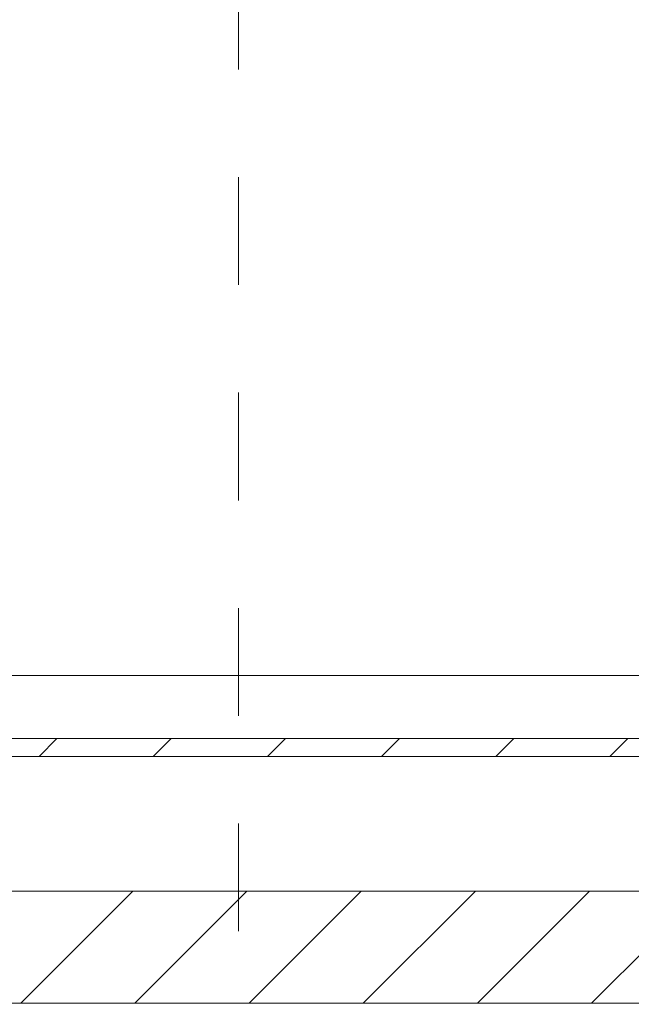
# Model space of a CAD drawing. Header units: millimetres. Extents: x 204754 to 495640, y -178579 to -98814.
# Tile 69 of 179: x 267030 to 267712, y -134791 to -133693. Entities that reach past the tile are written whole.
import ezdxf

# ---------------------------------------------------------------- set-up
doc = ezdxf.new("R2010")
doc.units = ezdxf.units.MM
doc.header["$MEASUREMENT"] = 0
doc.linetypes.add('Przerywana', pattern=[240, 120, -120])
doc.layers.get('0').update_dxf_attribs({"color": 252, "lineweight": 5})
for name, color, linetype, lineweight in [('840-G Znaczniki ogólne_Nr_pióra__3', 252, 'Continuous', 5), ('Nowe_! NAZWY POM_Nr_pióra__19', 252, 'Continuous', 5), ('Nowe_220-A Ściany', 252, 'Continuous', 5), ('Nowe_220-A Ściany_Nr_pióra__87', 252, 'Continuous', 5), ('Nowe_220-A Ściany_Nr_pióra__93', 252, 'Continuous', 5)]:
    doc.layers.add(name, color=color, linetype=linetype, lineweight=lineweight)

# ---------------------------------------------------------------- blocks, each defined once
blk = doc.blocks.new('podkład 20251118')
at = {"layer": '840-G Znaczniki ogólne_Nr_pióra__3', "color": 252, "linetype": 'Przerywana', "lineweight": 5}
blk.add_line((267273.7, -121149.1), (267273.7, -142839.1), dxfattribs=at)
at = {"layer": 'Nowe_! NAZWY POM_Nr_pióra__19', "color": 252, "linetype": 'Continuous', "lineweight": 5}
for p, q in [((266173.7, -134424.5), (267773.7, -134424.5)), ((269253.6, -134789.5), (266173.7, -134789.5))]:
    blk.add_line(p, q, dxfattribs=at)
at = {"layer": 'Nowe_220-A Ściany', "color": 252, "linetype": 'Continuous', "lineweight": 5}
for p, q in [((267051.4, -134514.5), (267071.4, -134494.5)), ((267178.7, -134514.5), (267198.7, -134494.5)), ((267306, -134514.5), (267326, -134494.5)), ((267433.2, -134514.5), (267453.2, -134494.5)), ((267560.5, -134514.5), (267580.5, -134494.5)), ((267687.8, -134514.5), (267707.8, -134494.5)), ((267031, -134789.5), (267156, -134664.5)), ((267158.2, -134789.5), (267283.2, -134664.5)), ((267285.5, -134789.5), (267410.5, -134664.5)), ((267412.8, -134789.5), (267537.8, -134664.5)), ((267540.1, -134789.5), (267665.1, -134664.5)), ((267667.4, -134789.5), (267792.4, -134664.5))]:
    blk.add_line(p, q, dxfattribs=at)
at = {"layer": 'Nowe_220-A Ściany_Nr_pióra__87', "color": 252, "linetype": 'Continuous', "lineweight": 5}
for p, q in [((267773.7, -134494.5), (266173.7, -134494.5)), ((266173.7, -134514.5), (267773.7, -134514.5))]:
    blk.add_line(p, q, dxfattribs=at)
at = {"layer": 'Nowe_220-A Ściany_Nr_pióra__93', "color": 252, "linetype": 'Continuous', "lineweight": 5}
for p, q in [((267773.7, -134664.5), (266173.7, -134664.5)), ((266173.7, -134789.5), (268119.3, -134789.5))]:
    blk.add_line(p, q, dxfattribs=at)

msp = doc.modelspace()

# ---------------------------------------------------------------- block references
msp.add_blockref('podkład 20251118', (0, 0))

doc.saveas('drawing.dxf')
